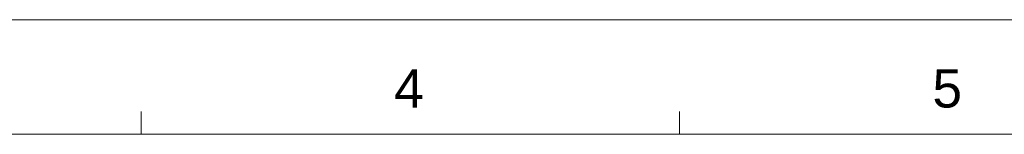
# Model space of a CAD drawing. Extents: x 879 to 1770, y -20 to 610.
# Tile 14 of 24: x 1195 to 1388, y 587 to 610. Entities that reach past the tile are written whole.
import ezdxf
from ezdxf.enums import TextEntityAlignment as Align

# ---------------------------------------------------------------- set-up
doc = ezdxf.new("R2010")
doc.units = 0
doc.header["$LTSCALE"] = 2
doc.header["$MEASUREMENT"] = 0
doc.layers.get('0').update_dxf_attribs({"linetype": 'CONTINUOUS'})
doc.styles.add('TEXTSTYLE_1', font='arial.ttf')

msp = doc.modelspace()

# ---------------------------------------------------------------- linework, layer by layer
at = {"linetype": 'Continuous', "lineweight": 5}
for p, q in [((878.658, 609.697), (1769.658, 609.697)), ((1218.408, 587.197), (1218.408, 591.697)), ((1324.158, 587.197), (1324.158, 591.697)), ((901.158, 587.197), (1747.158, 587.197))]:
    msp.add_line(p, q, dxfattribs=at)

# ---------------------------------------------------------------- texts
at = {"linetype": 'Continuous', "lineweight": 5, "style": 'TEXTSTYLE_1'}
for s, p in [('4', (1271.002, 592.454)), ('5', (1376.752, 592.454))]:
    msp.add_text(s, height=7.5, dxfattribs=at).set_placement(p, align=Align.CENTER)

doc.saveas('drawing.dxf')
